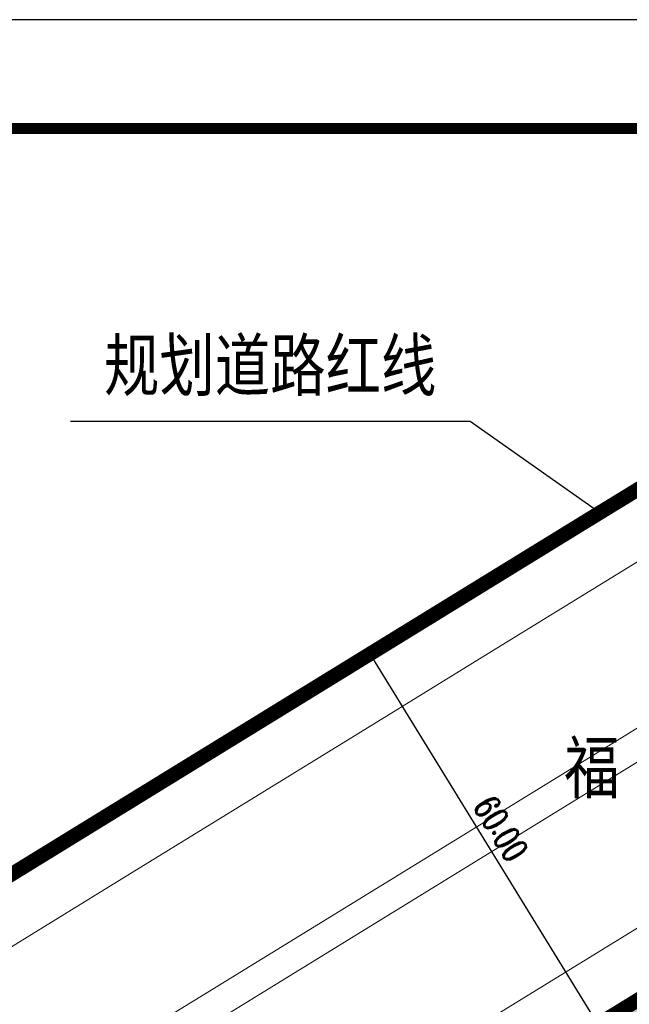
# Model space of a CAD drawing. Extents: x 38389316 to 38391210, y 2479116 to 2480544.
# Tile 47 of 68: x 38389974 to 38390058, y 2480345 to 2480480. Entities that reach past the tile are written whole.
import ezdxf
from ezdxf.enums import TextEntityAlignment as Align

# ---------------------------------------------------------------- set-up
doc = ezdxf.new("R2010")
doc.units = 0
doc.header["$LTSCALE"] = 2
doc.layers.get('0').update_dxf_attribs({"linetype": 'CONTINUOUS', "lineweight": 9})
doc.layers.get('Defpoints').update_dxf_attribs({"linetype": 'CONTINUOUS', "lineweight": 9})
for name, color, linetype in [('00-道路', 130, 'CONTINUOUS'), ('DIM_SYMB', 3, 'CONTINUOUS'), ('DL_道路红线', 7, 'CONTINUOUS'), ('PUB_TITLE', 4, 'CONTINUOUS'), ('修改', 6, 'CONTINUOUS'), ('远期建筑', 141, 'CONTINUOUS'), ('远期红线', 30, 'CONTINUOUS'), ('道路', 33, 'CONTINUOUS')]:
    doc.layers.add(name, color=color, linetype=linetype)
doc.layers.add('尺寸标注', color=7, linetype='CONTINUOUS', lineweight=9)
doc.layers.add('路边线', color=5, linetype='CONTINUOUS', lineweight=9)
doc.styles.add('_TCH_LABEL_T3', font='COMPLEX', dxfattribs={"width": 0.7058823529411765, "bigfont": 'GBCBIG'})
doc.styles.add('宋体', font='txt', dxfattribs={"width": 0.8, "height": 8})
doc.dimstyles.new('_TCH_ARCH_M_M&&1', dxfattribs={"dimtxt": 1.275, "dimasz": 0.5, "dimexe": 1.25, "dimexo": 1.5, "dimgap": 0.6125, "dimtad": 1, "dimzin": 1, "dimdsep": 46, "dimtxsty": '_TCH_LABEL_T3', "dimblk": 'ARCHTICK', "dimcen": 0.09, "dimclrt": 7, "dimazin": 2, "dimtfac": 1, "dimtix": 1, "dimtmove": 2, "dimatfit": 3, "dimfxl": 1, "dimtolj": 1, "dimtzin": 0, "dimarcsym": 0})

# ---------------------------------------------------------------- blocks, each defined once
blk = doc.blocks.new('_ArchTick')
at = {"color": 0, "linetype": 'ByBlock', "const_width": 0.4}
blk.add_lwpolyline([(-0.5, -0.5), (0.5, 0.5)], dxfattribs=at)
blk = doc.blocks.new('*D180')
at = {"layer": 'Defpoints', "color": 0}
for p in [(38390030.12000877, 2480397.854733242), (38390021.96998681, 2480392.841916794), (38390061.55411118, 2480346.748009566)]:
    blk.add_point(p, dxfattribs=at)
at = {"layer": '尺寸标注', "color": 0, "lineweight": -2}
for p, q in [((38390028.84234068, 2480397.068880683), (38390020.90526339, 2480392.18703966)), ((38390053.40408923, 2480341.735193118), (38390021.96998681, 2480392.841916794)), ((38390060.27644309, 2480345.962157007), (38390052.33936583, 2480341.080315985))]:
    blk.add_line(p, q, dxfattribs=at)
at = {"layer": '尺寸标注', "color": 0, "lineweight": -2, "xscale": 0.5, "yscale": 0.5, "zscale": 0.5}
for p, rotation in [((38390021.96998681, 2480392.841916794), 121.5943361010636), ((38390053.40408923, 2480341.735193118), 301.5943361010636)]:
    blk.add_blockref('_ArchTick', p, dxfattribs=dict(at, rotation=rotation))
at = {"layer": '尺寸标注', "color": 7, "insert": (38390040.02942953, 2480368.729284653), "char_height": 3.5, "attachment_point": 5, "rotation": 301.5943361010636, "style": '_TCH_LABEL_T3'}
blk.add_mtext('\\A1;60.00', dxfattribs=at)
blk = doc.blocks.new('uiiatguaukjb')
at = {"layer": '路边线', "color": 33, "flags": 128}
for points in [[(38390173.23358293, 2480465.31114542), (38390164.60678009, 2480461.969541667), (38390145.47305964, 2480453.663549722), (38390126.70077776, 2480444.605803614), (38390108.38188118, 2480434.879116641), (38390090.53627273, 2480424.695052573), (38390073.08706937, 2480414.258091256), (38390055.91803978, 2480403.743151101), (38390038.86495899, 2480393.254353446), (38390021.82938567, 2480382.776320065), (38390004.79381112, 2480372.298285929), (38389987.75823655, 2480361.820251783), (38389970.722662, 2480351.342217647), (38389953.68708743, 2480340.864183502), (38389948.50168897, 2480337.674811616, -0.3826503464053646), (38389874.2797766, 2480351.142341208), (38389871.16352388, 2480355.154456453), (38389858.89521643, 2480370.94966563), (38389846.62690899, 2480386.744874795), (38389834.35860155, 2480402.54008396), (38389822.09029411, 2480418.335293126), (38389809.82198667, 2480434.130502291), (38389797.55367923, 2480449.925711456), (38389785.60364856, 2480465.31114542)], [(38390336.68563979, 2480465.311145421), (38390331.55138442, 2480464.117234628), (38390312.07113938, 2480459.587332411), (38390292.60979191, 2480455.061823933), (38390273.26415031, 2480450.526400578), (38390254.15905406, 2480445.839884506), (38390235.36094568, 2480440.822646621), (38390216.9111871, 2480435.295081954), (38390198.78692357, 2480429.096080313), (38390180.94045049, 2480422.183224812), (38390163.38469316, 2480414.56223028), (38390146.1337545, 2480406.238542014), (38390129.12570082, 2480397.207866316), (38390112.231271, 2480387.566617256), (38390095.35287385, 2480377.471074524), (38390078.41080677, 2480367.095134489), (38390061.39273487, 2480356.627869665), (38389975.89127689, 2480304.038672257, 0.4517405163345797), (38389961.48189116, 2480220.481766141), (38390043.54222564, 2480118.557216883)]]:
    blk.add_lwpolyline(points, format="xyb", dxfattribs=at)
at = {"layer": '路边线', "color": 0, "flags": 128}
for points in [[(38390235.98241536, 2480465.311145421), (38390228.95724057, 2480463.436117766), (38390209.73375718, 2480457.676744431), (38390190.73703854, 2480451.179338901), (38390172.01390969, 2480443.926909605), (38390153.59577717, 2480435.931556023), (38390135.51340675, 2480427.20669661), (38390117.78896219, 2480417.795642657), (38390100.37470219, 2480407.857738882), (38390083.18435279, 2480397.575606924), (38390066.11824807, 2480387.123701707), (38390049.08104816, 2480376.644671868), (38389931.46688445, 2480304.303981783)], [(38390251.68513811, 2480465.311145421), (38390249.32145526, 2480464.731329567), (38390230.04723293, 2480459.587016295), (38390210.95544738, 2480453.867099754), (38390192.10723174, 2480447.420486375), (38390173.53332089, 2480440.225856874), (38390155.26197564, 2480432.294223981), (38390137.32112551, 2480423.637649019), (38390119.71861982, 2480414.291340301), (38390102.39284156, 2480404.403930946), (38390085.25559042, 2480394.153558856), (38390068.21059848, 2480383.714583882), (38390051.17665441, 2480373.237556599), (38389933.74890809, 2480301.011525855)]]:
    blk.add_lwpolyline(points, dxfattribs=at)
blk = doc.blocks.new('A$C36B43F05')
at = {"layer": 'PUB_TITLE'}
blk.add_lwpolyline([(-0.002595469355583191, -0.0003986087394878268), (126149.9974045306, -0.0003986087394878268), (126149.9974045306, 178349.9996013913), (-0.002595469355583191, 178349.9996013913)], close=True, dxfattribs=at)
at = {"layer": 'PUB_TITLE', "const_width": 150}
blk.add_lwpolyline([(1499.997404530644, 1499.999601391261), (124649.9974045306, 1499.999601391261), (124649.9974045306, 174599.9996013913), (1499.997404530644, 174599.9996013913)], close=True, dxfattribs=at)
blk = doc.blocks.new('A$C25026723')
at = {"layer": '修改'}
blk.add_blockref('A$C36B43F05', (0.01107233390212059, 0.003479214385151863), dxfattribs=at)

msp = doc.modelspace()

# ---------------------------------------------------------------- hatches: boundary and pattern name
at = {"layer": '远期建筑'}
h = msp.add_hatch(dxfattribs=at)
h.set_pattern_fill('草坪或沼泽', color=104, scale=2, style=0)
h.set_pattern_definition([(0, (2.4, 0.16), (8, 8), [1.2, -0.24, 0.32, -0.24, 1.2, -4.8]), (0, (2, 0.4), (8, 8), [0.8, -0.6, 1.2, -0.6, 0.8, -4]), (0, (4.8, 3.6), (8, 8), [1, -0.4, 1, -5.6]), (0, (0.8, 5.2), (8, 8), [0.4, -0.8, 0.4, -6.4]), (90, (1.6, 5.2), (-7.999999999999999, 8), [0.72, -7.28]), (90, (4, 0.4), (-7.999999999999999, 8), [0.8, -7.2]), (90, (6, 3.6), (-7.999999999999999, 8), [0.8, -7.2]), (45, (5.04, 0.32), (8.881784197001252e-16, 8.000000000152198), [0.8, -10.513708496]), (135, (2.96, 0.32), (-8.000000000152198, 8.881784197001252e-16), [0.8, -10.513708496]), (63.43494882, (4.8, 0.36), (4.07989197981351e-10, 8.000000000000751), [0.7999999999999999, -17.08854381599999]), (75.96375653, (4.4, 0.4), (2.895186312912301e-10, 7.999999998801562), [0.8, -32.184845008]), (75.96375653, (6.4, 3.6), (2.895186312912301e-10, 7.999999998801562), [0.64, -32.344845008]), (75.96375653, (1.76, 5.2), (2.895186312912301e-10, 7.999999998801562), [0.56, -32.424845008]), (104.03624347, (3.6, 0.4), (-2.895177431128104e-10, 7.999999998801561), [0.8, -32.184845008]), (104.03624347, (5.6, 3.6), (-2.895177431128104e-10, 7.999999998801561), [0.64, -32.344845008]), (104.03624347, (1.44, 5.2), (-2.895177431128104e-10, 7.999999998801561), [0.56, -32.424845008]), (116.5650512, (3.2, 0.36), (-3.200518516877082e-09, 8.000000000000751), [0.7999999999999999, -17.0885343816])])
edge = h.paths.add_edge_path()
edge.add_arc((38390076.42933392, 2480348.85319539), 5.999999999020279, 19.52619414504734, 121.5943338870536)
edge.add_line((38390073.28592388, 2480353.963867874), (38390024.1562992, 2480323.74581798))
edge.add_line((38390024.1562992, 2480323.74581798), (38390078.22442439, 2480343.640831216))
edge.add_line((38390078.22442439, 2480343.640831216), (38390083.90605633, 2480345.721511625))
edge.add_line((38390083.90605633, 2480345.721511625), (38390082.08426663, 2480350.858622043))
edge = h.paths.add_edge_path()
edge.add_line((38390160.80368628, 2480373.88915888), (38390153.1815407, 2480394.050545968))
edge.add_arc((38390158.79385648, 2480396.172316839), 6.000000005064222, 117.5711202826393, 200.7094103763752, ccw=False)
edge.add_arc((38390311.44027957, 2480097.915795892), 341.048878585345, 110.33302920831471, 117.11140649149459, ccw=False)
edge.add_arc((38390366.02249294, 2479970.318215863), 479.7105450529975, 106.64768304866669, 111.1504921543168, ccw=False)
edge.add_arc((38390429.66462187, 2479757.482067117), 701.8581239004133, 103.5051905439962, 106.64768304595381, ccw=False)
edge.add_arc((38392192.08866989, 2472419.386227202), 8248.63154575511, 102.67643403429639, 103.50519054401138, ccw=False)
edge.add_line((38390381.96817559, 2480466.956430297), (38390389.74658798, 2480433.506397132))
edge.add_line((38390389.74658798, 2480433.506397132), (38390344.9981, 2480422.8312))
edge.add_line((38390344.9981, 2480422.8312), (38390341.3493, 2480422.222100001))
edge.add_line((38390341.3493, 2480422.222100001), (38390327.7983, 2480418.7281))
edge.add_line((38390327.7983, 2480418.7281), (38390297.8173, 2480410.9979))
edge.add_line((38390297.8173, 2480410.9979), (38390264.7357, 2480401.9321))
edge.add_line((38390264.7357, 2480401.9321), (38390215.55460502, 2480385.460417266))
edge.add_line((38390215.55460502, 2480385.460417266), (38390216.50440865, 2480394.29529353))
edge.add_line((38390216.50440865, 2480394.29529353), (38390163.43074527, 2480374.854379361))
edge.add_line((38390163.43074527, 2480374.854379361), (38390160.80368628, 2480373.88915888))

# ---------------------------------------------------------------- linework, layer by layer
at = {"layer": 'DIM_SYMB', "color": 0, "flags": 128}
msp.add_lwpolyline([(38390053.63415972, 2480412.311837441), (38390035.78819825, 2480424.873776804), (38389980.68395258, 2480424.873778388)], dxfattribs=at)
at = {"layer": 'DL_道路红线', "color": 192, "ltscale": 10, "const_width": 2, "flags": 128}
for points in [[(38390150.95852105, 2480465.31114542), (38390141.9323879, 2480461.39288031), (38390122.85937538, 2480452.190029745), (38390104.2813587, 2480442.325759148), (38390086.24772656, 2480432.034394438), (38390068.68568941, 2480421.529943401), (38390051.47179514, 2480410.987526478), (38390034.41179571, 2480400.494473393), (38390017.37622116, 2480390.016439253), (38390000.34064661, 2480379.538405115), (38389983.30507204, 2480369.060370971), (38389966.26949749, 2480358.582336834), (38389949.23392292, 2480348.10430269), (38389944.04852443, 2480344.914930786, -0.3826503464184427), (38389880.99274049, 2480356.356371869), (38389877.87648776, 2480360.368487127), (38389865.60818032, 2480376.163696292), (38389853.33987288, 2480391.958905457), (38389841.07156544, 2480407.754114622), (38389828.803258, 2480423.549323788), (38389816.53495056, 2480439.344532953), (38389804.26664312, 2480455.139742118), (38389796.36640568, 2480465.311145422)], [(38390374.21404185, 2480465.31114542), (38390372.43708494, 2480464.897934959), (38390352.95683895, 2480460.36803252), (38390333.47659296, 2480455.838130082), (38390313.99634792, 2480451.308227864), (38390294.54247227, 2480446.784456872), (38390275.2467919, 2480442.260746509), (38390256.26775097, 2480437.605152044), (38390237.67717943, 2480432.643305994), (38390219.50727877, 2480427.199587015), (38390201.69858412, 2480421.108518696), (38390184.16919928, 2480414.318487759), (38390166.9253649, 2480406.832899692), (38390149.97515688, 2480398.654315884), (38390133.22622331, 2480389.761223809), (38390116.51981717, 2480380.227275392), (38390099.75425381, 2480370.199222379), (38390082.8570514, 2480359.850759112), (38390065.84589814, 2480349.387749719), (38389980.34444139, 2480296.798553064, 0.4517405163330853), (38389968.10283937, 2480225.812154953), (38390076.06064045, 2480091.716306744)]]:
    msp.add_lwpolyline(points, format="xyb", dxfattribs=at)
at = {"layer": '道路', "flags": 128}
msp.add_lwpolyline([(38390082.08426663, 2480350.858622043, 0.477340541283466), (38390073.28592388, 2480353.963867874, 3.183208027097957e-10), (38390024.1562992, 2480323.74581798), (38390078.22442439, 2480343.640831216), (38390083.90605633, 2480345.721511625), (38390083.90605633, 2480345.721511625)], format="xyb", close=True, dxfattribs=at)

# ---------------------------------------------------------------- block references
at = {"layer": '路边线', "color": 0}
msp.add_blockref('uiiatguaukjb', (0, 0), dxfattribs=at)
at = {"layer": '远期红线', "linetype": 'ByBlock', "xscale": 0.01000002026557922, "yscale": 0.01000002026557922, "zscale": 0.01, "rotation": 90}
msp.add_blockref('A$C25026723', (38391099.47465781, 2479218.811061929), dxfattribs=at)

# ---------------------------------------------------------------- texts
at = {"layer": '00-道路', "color": 7, "linetype": 'Continuous', "ltscale": 2.5, "style": '宋体', "width": 0.8}
msp.add_text('福', height=7, dxfattribs=at).set_placement((38390048.72867024, 2480373.671127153))
at = {"layer": 'DIM_SYMB', "color": 0, "style": '宋体', "width": 0.8}
msp.add_text('规划道路红线', height=7, dxfattribs=at).set_placement((38390008.19951686, 2480429.160660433), align=Align.CENTER)

# ---------------------------------------------------------------- dimensions: what is measured, and where the dimension line sits
at = {"layer": '尺寸标注', "color": 3}
dim = msp.add_aligned_dim(p1=(38390061.55411119, 2480346.748009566), p2=(38390030.12000877, 2480397.85473324), distance=9.568238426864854, dimstyle='_TCH_ARCH_M_M&&1', override={"dimtxt": 3.5, "dimgap": 1}, dxfattribs=at)
dim.commit()
dim.dimension.update_dxf_attribs({"geometry": '*D180', "text_midpoint": (38390040.02942953, 2480368.729284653)})

doc.saveas('drawing.dxf')
